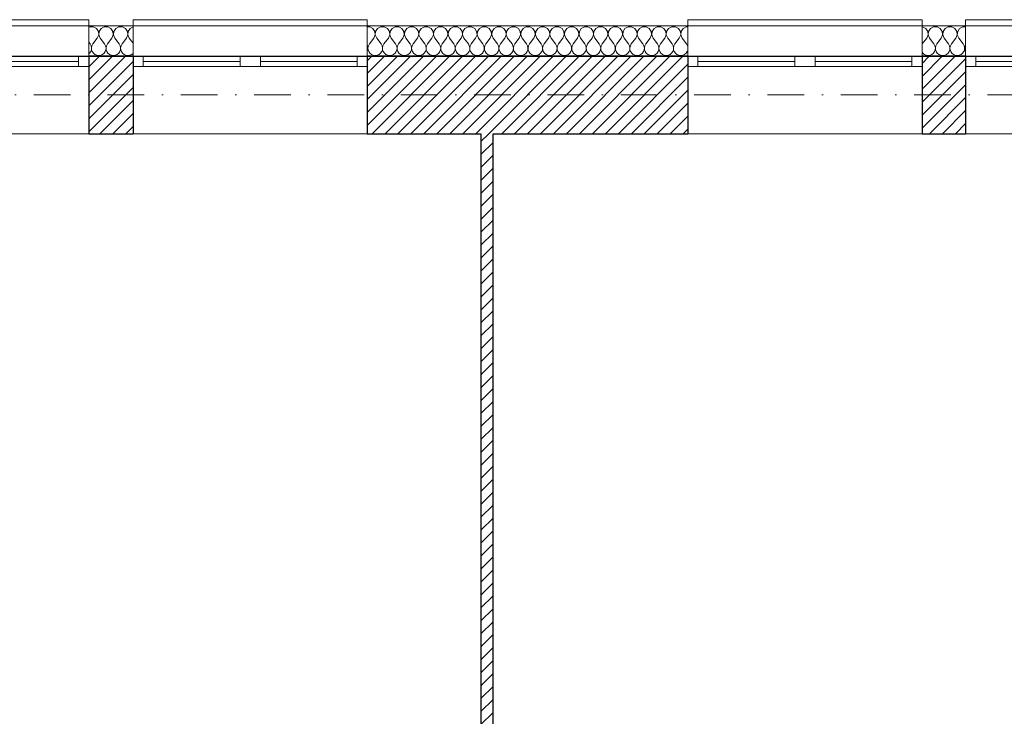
# Model space of a CAD drawing. Header units: millimetres. Extents: x 172139 to 266886, y 89525 to 138225.
# Tile 31 of 72: x 193683 to 198517, y 118283 to 121706. Entities that reach past the tile are written whole.
import ezdxf

# ---------------------------------------------------------------- set-up
doc = ezdxf.new("R2010")
doc.units = ezdxf.units.MM
doc.header["$MEASUREMENT"] = 0
doc.linetypes.add('Kropki i Kreski', pattern=[360, 180, -90, 0, -90])
for name, color, linetype in [('Konstrukcja - Siatki mod', 7, 'Continuous'), ('KR_INW', 7, 'Continuous'), ('NAPIS_SODON', 7, 'Continuous')]:
    doc.layers.add(name, color=color, linetype=linetype)
doc.layers.add('Konstrukcja - Siatki mod_Nr_pióra__48', color=7, linetype='Continuous', lineweight=15, true_color=0xa80f02)
doc.layers.add('KR_INW_Nr_pióra__102', color=7, linetype='Continuous', lineweight=5, true_color=0xcccccc)
for name, color, linetype, lineweight in [('KR_INW_Nr_pióra__101', 252, 'Continuous', 5), ('KR_INW_Nr_pióra__27', 7, 'Continuous', 25), ('KR_INW_Nr_pióra__47', 7, 'Continuous', 15), ('NAPIS_SODON_Nr_pióra__1', 7, 'Continuous', 13), ('Okna ArchiCADa_Nr_pióra__1', 7, 'Continuous', 13)]:
    doc.layers.add(name, color=color, linetype=linetype, lineweight=lineweight)
pattern_1 = [(45, (0, 0), (-31.819804, 31.819804), [])]

# ---------------------------------------------------------------- blocks, each defined once
blk = doc.blocks.new('Strop_1', base_point=(179225, 121523.3))
at = {"layer": 'NAPIS_SODON_Nr_pióra__1', "linetype": 'Continuous', "flags": 128}
blk.add_lwpolyline([(179225, 121523.3), (179225.9, 107003.8), (250898.3, 107008.3), (250897.4, 121527.8)], close=True, dxfattribs=at)
blk = doc.blocks.new('*X94')
at = {"layer": 'KR_INW_Nr_pióra__102', "linetype": 'Continuous'}
for p, q in [((194027, 121670.9), (194022.4, 121668.5)), ((194044.4, 121670.9), (194027, 121670.9)), ((194059.7, 121662.7), (194044.4, 121670.9)), ((194069.4, 121648.2), (194059.7, 121662.7)), ((194083.1, 121662.7), (194073.5, 121648.2)), ((194098.4, 121670.9), (194083.1, 121662.7)), ((194115.8, 121670.9), (194098.4, 121670.9)), ((194131.2, 121662.7), (194115.8, 121670.9)), ((194140.8, 121648.2), (194131.2, 121662.7)), ((194154.5, 121662.7), (194144.9, 121648.2)), ((194169.9, 121670.9), (194154.5, 121662.7)), ((194187.3, 121670.9), (194169.9, 121670.9)), ((194202.6, 121662.7), (194187.3, 121670.9)), ((194212.2, 121648.2), (194202.6, 121662.7)), ((194226, 121662.7), (194216.3, 121648.2)), ((194239.8, 121670.1), (194226, 121662.7)), ((194064.3, 121614.9), (194042.9, 121586.3)), ((194064.3, 121614.9), (194071, 121630.9)), ((194071, 121630.9), (194069.4, 121648.2)), ((194073.5, 121648.2), (194071.8, 121630.9)), ((194071.8, 121630.9), (194078.6, 121614.9)), ((194078.6, 121614.9), (194100, 121586.3)), ((194135.7, 121614.9), (194114.3, 121586.3)), ((194135.7, 121614.9), (194142.4, 121630.9)), ((194142.4, 121630.9), (194140.8, 121648.2)), ((194144.9, 121648.2), (194143.3, 121630.9)), ((194143.3, 121630.9), (194150, 121614.9)), ((194150, 121614.9), (194171.4, 121586.3)), ((194207.1, 121614.9), (194185.7, 121586.3)), ((194207.1, 121614.9), (194213.9, 121630.9)), ((194213.9, 121630.9), (194212.2, 121648.2)), ((194216.3, 121648.2), (194214.7, 121630.9)), ((194214.7, 121630.9), (194221.4, 121614.9)), ((194221.4, 121614.9), (194239.8, 121590.4)), ((194022.4, 121594.5), (194028.6, 121586.3)), ((194033.3, 121577.7), (194028.6, 121586.3)), ((194035.6, 121568.1), (194033.3, 121577.7)), ((194035.1, 121558.2), (194035.6, 121568.1)), ((194038.1, 121577.7), (194035.9, 121568.1)), ((194035.9, 121568.1), (194036.3, 121558.2)), ((194042.9, 121586.3), (194038.1, 121577.7)), ((194104.8, 121577.7), (194100, 121586.3)), ((194107, 121568.1), (194104.8, 121577.7)), ((194106.5, 121558.2), (194107, 121568.1)), ((194109.5, 121577.7), (194107.3, 121568.1)), ((194107.3, 121568.1), (194107.8, 121558.2)), ((194114.3, 121586.3), (194109.5, 121577.7)), ((194176.2, 121577.7), (194171.4, 121586.3)), ((194178.4, 121568.1), (194176.2, 121577.7)), ((194177.9, 121558.2), (194178.4, 121568.1)), ((194180.9, 121577.7), (194178.7, 121568.1)), ((194178.7, 121568.1), (194179.2, 121558.2)), ((194185.7, 121586.3), (194180.9, 121577.7)), ((194022.4, 121537.5), (194026.4, 121540.8)), ((194026.4, 121540.8), (194031.9, 121548.9)), ((194031.9, 121548.9), (194035.1, 121558.2)), ((194036.3, 121558.2), (194039.5, 121548.9)), ((194039.5, 121548.9), (194045.1, 121540.8)), ((194045.1, 121540.8), (194052.7, 121534.5)), ((194052.7, 121534.5), (194061.7, 121530.5)), ((194061.7, 121530.5), (194071.4, 121529.2)), ((194071.4, 121529.2), (194081.2, 121530.5)), ((194081.2, 121530.5), (194090.2, 121534.5)), ((194090.2, 121534.5), (194097.8, 121540.8)), ((194097.8, 121540.8), (194103.4, 121548.9)), ((194103.4, 121548.9), (194106.5, 121558.2)), ((194107.8, 121558.2), (194110.9, 121548.9)), ((194110.9, 121548.9), (194116.5, 121540.8)), ((194116.5, 121540.8), (194124.1, 121534.5)), ((194124.1, 121534.5), (194133.1, 121530.5)), ((194133.1, 121530.5), (194142.9, 121529.2)), ((194142.9, 121529.2), (194152.6, 121530.5)), ((194152.6, 121530.5), (194161.6, 121534.5)), ((194161.6, 121534.5), (194169.2, 121540.8)), ((194169.2, 121540.8), (194174.8, 121548.9)), ((194174.8, 121548.9), (194177.9, 121558.2)), ((194179.2, 121558.2), (194182.3, 121548.9)), ((194182.3, 121548.9), (194187.9, 121540.8)), ((194187.9, 121540.8), (194195.5, 121534.5)), ((194195.5, 121534.5), (194204.5, 121530.5)), ((194204.5, 121530.5), (194214.3, 121529.2)), ((194214.3, 121529.2), (194224, 121530.5)), ((194224, 121530.5), (194233.1, 121534.5)), ((194233.1, 121534.5), (194239.8, 121540.1))]:
    blk.add_line(p, q, dxfattribs=at)
blk = doc.blocks.new('*X95')
at = {"layer": 'KR_INW_Nr_pióra__102', "linetype": 'Continuous'}
for p, q in [((195401.6, 121670.9), (195389.8, 121670.9)), ((195416.9, 121662.7), (195401.6, 121670.9)), ((195426.5, 121648.2), (195416.9, 121662.7)), ((195440.3, 121662.7), (195430.6, 121648.2)), ((195455.6, 121670.9), (195440.3, 121662.7)), ((195473, 121670.9), (195455.6, 121670.9)), ((195488.3, 121662.7), (195473, 121670.9)), ((195497.9, 121648.2), (195488.3, 121662.7)), ((195511.7, 121662.7), (195502.1, 121648.2)), ((195527, 121670.9), (195511.7, 121662.7)), ((195544.4, 121670.9), (195527, 121670.9)), ((195559.7, 121662.7), (195544.4, 121670.9)), ((195569.4, 121648.2), (195559.7, 121662.7)), ((195583.1, 121662.7), (195573.5, 121648.2)), ((195598.4, 121670.9), (195583.1, 121662.7)), ((195615.8, 121670.9), (195598.4, 121670.9)), ((195631.2, 121662.7), (195615.8, 121670.9)), ((195640.8, 121648.2), (195631.2, 121662.7)), ((195654.5, 121662.7), (195644.9, 121648.2)), ((195669.9, 121670.9), (195654.5, 121662.7)), ((195687.3, 121670.9), (195669.9, 121670.9)), ((195702.6, 121662.7), (195687.3, 121670.9)), ((195712.2, 121648.2), (195702.6, 121662.7)), ((195726, 121662.7), (195716.3, 121648.2)), ((195741.3, 121670.9), (195726, 121662.7)), ((195758.7, 121670.9), (195741.3, 121670.9)), ((195774, 121662.7), (195758.7, 121670.9)), ((195783.7, 121648.2), (195774, 121662.7)), ((195797.4, 121662.7), (195787.8, 121648.2)), ((195812.7, 121670.9), (195797.4, 121662.7)), ((195830.1, 121670.9), (195812.7, 121670.9)), ((195845.5, 121662.7), (195830.1, 121670.9)), ((195855.1, 121648.2), (195845.5, 121662.7)), ((195868.8, 121662.7), (195859.2, 121648.2)), ((195884.2, 121670.9), (195868.8, 121662.7)), ((195901.6, 121670.9), (195884.2, 121670.9)), ((195916.9, 121662.7), (195901.6, 121670.9)), ((195926.5, 121648.2), (195916.9, 121662.7)), ((195940.3, 121662.7), (195930.6, 121648.2)), ((195955.6, 121670.9), (195940.3, 121662.7)), ((195973, 121670.9), (195955.6, 121670.9)), ((195988.3, 121662.7), (195973, 121670.9)), ((195997.9, 121648.2), (195988.3, 121662.7)), ((196011.7, 121662.7), (196002.1, 121648.2)), ((196027, 121670.9), (196011.7, 121662.7)), ((196044.4, 121670.9), (196027, 121670.9)), ((196059.7, 121662.7), (196044.4, 121670.9)), ((196069.4, 121648.2), (196059.7, 121662.7)), ((196083.1, 121662.7), (196073.5, 121648.2)), ((196098.4, 121670.9), (196083.1, 121662.7)), ((196115.8, 121670.9), (196098.4, 121670.9)), ((196131.2, 121662.7), (196115.8, 121670.9)), ((196140.8, 121648.2), (196131.2, 121662.7)), ((196154.5, 121662.7), (196144.9, 121648.2)), ((196169.9, 121670.9), (196154.5, 121662.7)), ((196187.3, 121670.9), (196169.9, 121670.9)), ((196202.6, 121662.7), (196187.3, 121670.9)), ((196212.2, 121648.2), (196202.6, 121662.7)), ((196226, 121662.7), (196216.3, 121648.2)), ((196241.3, 121670.9), (196226, 121662.7)), ((196258.7, 121670.9), (196241.3, 121670.9)), ((196274, 121662.7), (196258.7, 121670.9)), ((196283.7, 121648.2), (196274, 121662.7)), ((196297.4, 121662.7), (196287.8, 121648.2)), ((196312.7, 121670.9), (196297.4, 121662.7)), ((196330.1, 121670.9), (196312.7, 121670.9)), ((196345.5, 121662.7), (196330.1, 121670.9)), ((196355.1, 121648.2), (196345.5, 121662.7)), ((196368.8, 121662.7), (196359.2, 121648.2)), ((196384.2, 121670.9), (196368.8, 121662.7)), ((196401.6, 121670.9), (196384.2, 121670.9)), ((196416.9, 121662.7), (196401.6, 121670.9)), ((196426.5, 121648.2), (196416.9, 121662.7)), ((196440.3, 121662.7), (196430.6, 121648.2)), ((196455.6, 121670.9), (196440.3, 121662.7)), ((196473, 121670.9), (196455.6, 121670.9)), ((196488.3, 121662.7), (196473, 121670.9)), ((196497.9, 121648.2), (196488.3, 121662.7)), ((196511.7, 121662.7), (196502.1, 121648.2)), ((196527, 121670.9), (196511.7, 121662.7)), ((196544.4, 121670.9), (196527, 121670.9)), ((196559.7, 121662.7), (196544.4, 121670.9)), ((196569.4, 121648.2), (196559.7, 121662.7)), ((196583.1, 121662.7), (196573.5, 121648.2)), ((196598.4, 121670.9), (196583.1, 121662.7)), ((196615.8, 121670.9), (196598.4, 121670.9)), ((196631.2, 121662.7), (196615.8, 121670.9)), ((196640.8, 121648.2), (196631.2, 121662.7)), ((196654.5, 121662.7), (196644.9, 121648.2)), ((196669.9, 121670.9), (196654.5, 121662.7)), ((196687.3, 121670.9), (196669.9, 121670.9)), ((196702.6, 121662.7), (196687.3, 121670.9)), ((196712.2, 121648.2), (196702.6, 121662.7)), ((196726, 121662.7), (196716.3, 121648.2)), ((196741.3, 121670.9), (196726, 121662.7)), ((196758.7, 121670.9), (196741.3, 121670.9)), ((196774, 121662.7), (196758.7, 121670.9)), ((196783.7, 121648.2), (196774, 121662.7)), ((196797.4, 121662.7), (196787.8, 121648.2)), ((196812.7, 121670.9), (196797.4, 121662.7)), ((196830.1, 121670.9), (196812.7, 121670.9)), ((196845.5, 121662.7), (196830.1, 121670.9)), ((196855.1, 121648.2), (196845.5, 121662.7)), ((196868.8, 121662.7), (196859.2, 121648.2)), ((196884.2, 121670.9), (196868.8, 121662.7)), ((196901.6, 121670.9), (196884.2, 121670.9)), ((196916.9, 121662.7), (196901.6, 121670.9)), ((196926.5, 121648.2), (196916.9, 121662.7)), ((196940.3, 121662.7), (196930.6, 121648.2)), ((196955.6, 121670.9), (196940.3, 121662.7)), ((196962.9, 121670.9), (196955.6, 121670.9)), ((195421.4, 121614.9), (195400, 121586.3)), ((195421.4, 121614.9), (195428.2, 121630.9)), ((195428.2, 121630.9), (195426.5, 121648.2)), ((195430.6, 121648.2), (195429, 121630.9)), ((195429, 121630.9), (195435.7, 121614.9)), ((195435.7, 121614.9), (195457.1, 121586.3)), ((195492.9, 121614.9), (195471.4, 121586.3)), ((195492.9, 121614.9), (195499.6, 121630.9)), ((195499.6, 121630.9), (195497.9, 121648.2)), ((195502.1, 121648.2), (195500.4, 121630.9)), ((195500.4, 121630.9), (195507.1, 121614.9)), ((195507.1, 121614.9), (195528.6, 121586.3)), ((195564.3, 121614.9), (195542.9, 121586.3)), ((195564.3, 121614.9), (195571, 121630.9)), ((195571, 121630.9), (195569.4, 121648.2)), ((195573.5, 121648.2), (195571.8, 121630.9)), ((195571.8, 121630.9), (195578.6, 121614.9)), ((195578.6, 121614.9), (195600, 121586.3)), ((195635.7, 121614.9), (195614.3, 121586.3)), ((195635.7, 121614.9), (195642.4, 121630.9)), ((195642.4, 121630.9), (195640.8, 121648.2)), ((195644.9, 121648.2), (195643.3, 121630.9)), ((195643.3, 121630.9), (195650, 121614.9)), ((195650, 121614.9), (195671.4, 121586.3)), ((195707.1, 121614.9), (195685.7, 121586.3)), ((195707.1, 121614.9), (195713.9, 121630.9)), ((195713.9, 121630.9), (195712.2, 121648.2)), ((195716.3, 121648.2), (195714.7, 121630.9)), ((195714.7, 121630.9), (195721.4, 121614.9)), ((195721.4, 121614.9), (195742.9, 121586.3)), ((195778.6, 121614.9), (195757.1, 121586.3)), ((195778.6, 121614.9), (195785.3, 121630.9)), ((195785.3, 121630.9), (195783.7, 121648.2)), ((195787.8, 121648.2), (195786.1, 121630.9)), ((195786.1, 121630.9), (195792.9, 121614.9)), ((195792.9, 121614.9), (195814.3, 121586.3)), ((195850, 121614.9), (195828.6, 121586.3)), ((195850, 121614.9), (195856.7, 121630.9)), ((195856.7, 121630.9), (195855.1, 121648.2)), ((195859.2, 121648.2), (195857.6, 121630.9)), ((195857.6, 121630.9), (195864.3, 121614.9)), ((195864.3, 121614.9), (195885.7, 121586.3)), ((195921.4, 121614.9), (195900, 121586.3)), ((195921.4, 121614.9), (195928.2, 121630.9)), ((195928.2, 121630.9), (195926.5, 121648.2)), ((195930.6, 121648.2), (195929, 121630.9)), ((195929, 121630.9), (195935.7, 121614.9)), ((195935.7, 121614.9), (195957.1, 121586.3)), ((195992.9, 121614.9), (195971.4, 121586.3)), ((195992.9, 121614.9), (195999.6, 121630.9)), ((195999.6, 121630.9), (195997.9, 121648.2)), ((196002.1, 121648.2), (196000.4, 121630.9)), ((196000.4, 121630.9), (196007.1, 121614.9)), ((196007.1, 121614.9), (196028.6, 121586.3)), ((196064.3, 121614.9), (196042.9, 121586.3)), ((196064.3, 121614.9), (196071, 121630.9)), ((196071, 121630.9), (196069.4, 121648.2)), ((196073.5, 121648.2), (196071.8, 121630.9)), ((196071.8, 121630.9), (196078.6, 121614.9)), ((196078.6, 121614.9), (196100, 121586.3)), ((196135.7, 121614.9), (196114.3, 121586.3)), ((196135.7, 121614.9), (196142.4, 121630.9)), ((196142.4, 121630.9), (196140.8, 121648.2)), ((196144.9, 121648.2), (196143.3, 121630.9)), ((196143.3, 121630.9), (196150, 121614.9)), ((196150, 121614.9), (196171.4, 121586.3)), ((196207.1, 121614.9), (196185.7, 121586.3)), ((196207.1, 121614.9), (196213.9, 121630.9)), ((196213.9, 121630.9), (196212.2, 121648.2)), ((196216.3, 121648.2), (196214.7, 121630.9)), ((196214.7, 121630.9), (196221.4, 121614.9)), ((196221.4, 121614.9), (196242.9, 121586.3)), ((196278.6, 121614.9), (196257.1, 121586.3)), ((196278.6, 121614.9), (196285.3, 121630.9)), ((196285.3, 121630.9), (196283.7, 121648.2)), ((196287.8, 121648.2), (196286.1, 121630.9)), ((196286.1, 121630.9), (196292.9, 121614.9)), ((196292.9, 121614.9), (196314.3, 121586.3)), ((196350, 121614.9), (196328.6, 121586.3)), ((196350, 121614.9), (196356.7, 121630.9)), ((196356.7, 121630.9), (196355.1, 121648.2)), ((196359.2, 121648.2), (196357.6, 121630.9)), ((196357.6, 121630.9), (196364.3, 121614.9)), ((196364.3, 121614.9), (196385.7, 121586.3)), ((196421.4, 121614.9), (196400, 121586.3)), ((196421.4, 121614.9), (196428.2, 121630.9)), ((196428.2, 121630.9), (196426.5, 121648.2)), ((196430.6, 121648.2), (196429, 121630.9)), ((196429, 121630.9), (196435.7, 121614.9)), ((196435.7, 121614.9), (196457.1, 121586.3)), ((196492.9, 121614.9), (196471.4, 121586.3)), ((196492.9, 121614.9), (196499.6, 121630.9)), ((196499.6, 121630.9), (196497.9, 121648.2)), ((196502.1, 121648.2), (196500.4, 121630.9)), ((196500.4, 121630.9), (196507.1, 121614.9)), ((196507.1, 121614.9), (196528.6, 121586.3)), ((196564.3, 121614.9), (196542.9, 121586.3)), ((196564.3, 121614.9), (196571, 121630.9)), ((196571, 121630.9), (196569.4, 121648.2)), ((196573.5, 121648.2), (196571.8, 121630.9)), ((196571.8, 121630.9), (196578.6, 121614.9)), ((196578.6, 121614.9), (196600, 121586.3)), ((196635.7, 121614.9), (196614.3, 121586.3)), ((196635.7, 121614.9), (196642.4, 121630.9)), ((196642.4, 121630.9), (196640.8, 121648.2)), ((196644.9, 121648.2), (196643.3, 121630.9)), ((196643.3, 121630.9), (196650, 121614.9)), ((196650, 121614.9), (196671.4, 121586.3)), ((196707.1, 121614.9), (196685.7, 121586.3)), ((196707.1, 121614.9), (196713.9, 121630.9)), ((196713.9, 121630.9), (196712.2, 121648.2)), ((196716.3, 121648.2), (196714.7, 121630.9)), ((196714.7, 121630.9), (196721.4, 121614.9)), ((196721.4, 121614.9), (196742.9, 121586.3)), ((196778.6, 121614.9), (196757.1, 121586.3)), ((196778.6, 121614.9), (196785.3, 121630.9)), ((196785.3, 121630.9), (196783.7, 121648.2)), ((196787.8, 121648.2), (196786.1, 121630.9)), ((196786.1, 121630.9), (196792.9, 121614.9)), ((196792.9, 121614.9), (196814.3, 121586.3)), ((196850, 121614.9), (196828.6, 121586.3)), ((196850, 121614.9), (196856.7, 121630.9)), ((196856.7, 121630.9), (196855.1, 121648.2)), ((196859.2, 121648.2), (196857.6, 121630.9)), ((196857.6, 121630.9), (196864.3, 121614.9)), ((196864.3, 121614.9), (196885.7, 121586.3)), ((196921.4, 121614.9), (196900, 121586.3)), ((196921.4, 121614.9), (196928.2, 121630.9)), ((196928.2, 121630.9), (196926.5, 121648.2)), ((196930.6, 121648.2), (196929, 121630.9)), ((196929, 121630.9), (196935.7, 121614.9)), ((196935.7, 121614.9), (196957.1, 121586.3)), ((195390.5, 121577.7), (195389.8, 121579)), ((195392.7, 121568.1), (195390.5, 121577.7)), ((195392.2, 121558.2), (195392.7, 121568.1)), ((195395.2, 121577.7), (195393, 121568.1)), ((195393, 121568.1), (195393.5, 121558.2)), ((195400, 121586.3), (195395.2, 121577.7)), ((195461.9, 121577.7), (195457.1, 121586.3)), ((195464.1, 121568.1), (195461.9, 121577.7)), ((195463.7, 121558.2), (195464.1, 121568.1)), ((195466.7, 121577.7), (195464.4, 121568.1)), ((195464.4, 121568.1), (195464.9, 121558.2)), ((195471.4, 121586.3), (195466.7, 121577.7)), ((195533.3, 121577.7), (195528.6, 121586.3)), ((195535.6, 121568.1), (195533.3, 121577.7)), ((195535.1, 121558.2), (195535.6, 121568.1)), ((195538.1, 121577.7), (195535.9, 121568.1)), ((195535.9, 121568.1), (195536.3, 121558.2)), ((195542.9, 121586.3), (195538.1, 121577.7)), ((195604.8, 121577.7), (195600, 121586.3)), ((195607, 121568.1), (195604.8, 121577.7)), ((195606.5, 121558.2), (195607, 121568.1)), ((195609.5, 121577.7), (195607.3, 121568.1)), ((195607.3, 121568.1), (195607.8, 121558.2)), ((195614.3, 121586.3), (195609.5, 121577.7)), ((195676.2, 121577.7), (195671.4, 121586.3)), ((195678.4, 121568.1), (195676.2, 121577.7)), ((195677.9, 121558.2), (195678.4, 121568.1)), ((195680.9, 121577.7), (195678.7, 121568.1)), ((195678.7, 121568.1), (195679.2, 121558.2)), ((195685.7, 121586.3), (195680.9, 121577.7)), ((195747.6, 121577.7), (195742.9, 121586.3)), ((195749.9, 121568.1), (195747.6, 121577.7)), ((195749.4, 121558.2), (195749.9, 121568.1)), ((195752.4, 121577.7), (195750.1, 121568.1)), ((195750.1, 121568.1), (195750.6, 121558.2)), ((195757.1, 121586.3), (195752.4, 121577.7)), ((195819.1, 121577.7), (195814.3, 121586.3)), ((195821.3, 121568.1), (195819.1, 121577.7)), ((195820.8, 121558.2), (195821.3, 121568.1)), ((195823.8, 121577.7), (195821.6, 121568.1)), ((195821.6, 121568.1), (195822.1, 121558.2)), ((195828.6, 121586.3), (195823.8, 121577.7)), ((195890.5, 121577.7), (195885.7, 121586.3)), ((195892.7, 121568.1), (195890.5, 121577.7)), ((195892.2, 121558.2), (195892.7, 121568.1)), ((195895.2, 121577.7), (195893, 121568.1)), ((195893, 121568.1), (195893.5, 121558.2)), ((195900, 121586.3), (195895.2, 121577.7)), ((195961.9, 121577.7), (195957.1, 121586.3)), ((195964.1, 121568.1), (195961.9, 121577.7)), ((195963.7, 121558.2), (195964.1, 121568.1)), ((195966.7, 121577.7), (195964.4, 121568.1)), ((195964.4, 121568.1), (195964.9, 121558.2)), ((195971.4, 121586.3), (195966.7, 121577.7)), ((196033.3, 121577.7), (196028.6, 121586.3)), ((196035.6, 121568.1), (196033.3, 121577.7)), ((196035.1, 121558.2), (196035.6, 121568.1)), ((196038.1, 121577.7), (196035.9, 121568.1)), ((196035.9, 121568.1), (196036.3, 121558.2)), ((196042.9, 121586.3), (196038.1, 121577.7)), ((196104.8, 121577.7), (196100, 121586.3)), ((196107, 121568.1), (196104.8, 121577.7)), ((196106.5, 121558.2), (196107, 121568.1)), ((196109.5, 121577.7), (196107.3, 121568.1)), ((196107.3, 121568.1), (196107.8, 121558.2)), ((196114.3, 121586.3), (196109.5, 121577.7)), ((196176.2, 121577.7), (196171.4, 121586.3)), ((196178.4, 121568.1), (196176.2, 121577.7)), ((196177.9, 121558.2), (196178.4, 121568.1)), ((196180.9, 121577.7), (196178.7, 121568.1)), ((196178.7, 121568.1), (196179.2, 121558.2)), ((196185.7, 121586.3), (196180.9, 121577.7)), ((196247.6, 121577.7), (196242.9, 121586.3)), ((196249.9, 121568.1), (196247.6, 121577.7)), ((196249.4, 121558.2), (196249.9, 121568.1)), ((196252.4, 121577.7), (196250.1, 121568.1)), ((196250.1, 121568.1), (196250.6, 121558.2)), ((196257.1, 121586.3), (196252.4, 121577.7)), ((196319.1, 121577.7), (196314.3, 121586.3)), ((196321.3, 121568.1), (196319.1, 121577.7)), ((196320.8, 121558.2), (196321.3, 121568.1)), ((196323.8, 121577.7), (196321.6, 121568.1)), ((196321.6, 121568.1), (196322.1, 121558.2)), ((196328.6, 121586.3), (196323.8, 121577.7)), ((196390.5, 121577.7), (196385.7, 121586.3)), ((196392.7, 121568.1), (196390.5, 121577.7)), ((196392.2, 121558.2), (196392.7, 121568.1)), ((196395.2, 121577.7), (196393, 121568.1)), ((196393, 121568.1), (196393.5, 121558.2)), ((196400, 121586.3), (196395.2, 121577.7)), ((196461.9, 121577.7), (196457.1, 121586.3)), ((196464.1, 121568.1), (196461.9, 121577.7)), ((196463.7, 121558.2), (196464.1, 121568.1)), ((196466.7, 121577.7), (196464.4, 121568.1)), ((196464.4, 121568.1), (196464.9, 121558.2)), ((196471.4, 121586.3), (196466.7, 121577.7)), ((196533.3, 121577.7), (196528.6, 121586.3)), ((196535.6, 121568.1), (196533.3, 121577.7)), ((196535.1, 121558.2), (196535.6, 121568.1)), ((196538.1, 121577.7), (196535.9, 121568.1)), ((196535.9, 121568.1), (196536.3, 121558.2)), ((196542.9, 121586.3), (196538.1, 121577.7)), ((196604.8, 121577.7), (196600, 121586.3)), ((196607, 121568.1), (196604.8, 121577.7)), ((196606.5, 121558.2), (196607, 121568.1)), ((196609.5, 121577.7), (196607.3, 121568.1)), ((196607.3, 121568.1), (196607.8, 121558.2)), ((196614.3, 121586.3), (196609.5, 121577.7)), ((196676.2, 121577.7), (196671.4, 121586.3)), ((196678.4, 121568.1), (196676.2, 121577.7)), ((196677.9, 121558.2), (196678.4, 121568.1)), ((196680.9, 121577.7), (196678.7, 121568.1)), ((196678.7, 121568.1), (196679.2, 121558.2)), ((196685.7, 121586.3), (196680.9, 121577.7)), ((196747.6, 121577.7), (196742.9, 121586.3)), ((196749.9, 121568.1), (196747.6, 121577.7)), ((196749.4, 121558.2), (196749.9, 121568.1)), ((196752.4, 121577.7), (196750.1, 121568.1)), ((196750.1, 121568.1), (196750.6, 121558.2)), ((196757.1, 121586.3), (196752.4, 121577.7)), ((196819.1, 121577.7), (196814.3, 121586.3)), ((196821.3, 121568.1), (196819.1, 121577.7)), ((196820.8, 121558.2), (196821.3, 121568.1)), ((196823.8, 121577.7), (196821.6, 121568.1)), ((196821.6, 121568.1), (196822.1, 121558.2)), ((196828.6, 121586.3), (196823.8, 121577.7)), ((196890.5, 121577.7), (196885.7, 121586.3)), ((196892.7, 121568.1), (196890.5, 121577.7)), ((196892.2, 121558.2), (196892.7, 121568.1)), ((196895.2, 121577.7), (196893, 121568.1)), ((196893, 121568.1), (196893.5, 121558.2)), ((196900, 121586.3), (196895.2, 121577.7)), ((196961.9, 121577.7), (196957.1, 121586.3)), ((196962.9, 121573.4), (196961.9, 121577.7)), ((195389.8, 121550.9), (195392.2, 121558.2)), ((195393.5, 121558.2), (195396.6, 121548.9)), ((195396.6, 121548.9), (195402.2, 121540.8)), ((195402.2, 121540.8), (195409.8, 121534.5)), ((195409.8, 121534.5), (195418.8, 121530.5)), ((195418.8, 121530.5), (195428.6, 121529.2)), ((195428.6, 121529.2), (195438.3, 121530.5)), ((195438.3, 121530.5), (195447.3, 121534.5)), ((195447.3, 121534.5), (195454.9, 121540.8)), ((195454.9, 121540.8), (195460.5, 121548.9)), ((195460.5, 121548.9), (195463.7, 121558.2)), ((195464.9, 121558.2), (195468.1, 121548.9)), ((195468.1, 121548.9), (195473.6, 121540.8)), ((195473.6, 121540.8), (195481.2, 121534.5)), ((195481.2, 121534.5), (195490.2, 121530.5)), ((195490.2, 121530.5), (195500, 121529.2)), ((195500, 121529.2), (195509.8, 121530.5)), ((195509.8, 121530.5), (195518.8, 121534.5)), ((195518.8, 121534.5), (195526.4, 121540.8)), ((195526.4, 121540.8), (195531.9, 121548.9)), ((195531.9, 121548.9), (195535.1, 121558.2)), ((195536.3, 121558.2), (195539.5, 121548.9)), ((195539.5, 121548.9), (195545.1, 121540.8)), ((195545.1, 121540.8), (195552.7, 121534.5)), ((195552.7, 121534.5), (195561.7, 121530.5)), ((195561.7, 121530.5), (195571.4, 121529.2)), ((195571.4, 121529.2), (195581.2, 121530.5)), ((195581.2, 121530.5), (195590.2, 121534.5)), ((195590.2, 121534.5), (195597.8, 121540.8)), ((195597.8, 121540.8), (195603.4, 121548.9)), ((195603.4, 121548.9), (195606.5, 121558.2)), ((195607.8, 121558.2), (195610.9, 121548.9)), ((195610.9, 121548.9), (195616.5, 121540.8)), ((195616.5, 121540.8), (195624.1, 121534.5)), ((195624.1, 121534.5), (195633.1, 121530.5)), ((195633.1, 121530.5), (195642.9, 121529.2)), ((195642.9, 121529.2), (195652.6, 121530.5)), ((195652.6, 121530.5), (195661.6, 121534.5)), ((195661.6, 121534.5), (195669.2, 121540.8)), ((195669.2, 121540.8), (195674.8, 121548.9)), ((195674.8, 121548.9), (195677.9, 121558.2)), ((195679.2, 121558.2), (195682.3, 121548.9)), ((195682.3, 121548.9), (195687.9, 121540.8)), ((195687.9, 121540.8), (195695.5, 121534.5)), ((195695.5, 121534.5), (195704.5, 121530.5)), ((195704.5, 121530.5), (195714.3, 121529.2)), ((195714.3, 121529.2), (195724, 121530.5)), ((195724, 121530.5), (195733.1, 121534.5)), ((195733.1, 121534.5), (195740.6, 121540.8)), ((195740.6, 121540.8), (195746.2, 121548.9)), ((195746.2, 121548.9), (195749.4, 121558.2)), ((195750.6, 121558.2), (195753.8, 121548.9)), ((195753.8, 121548.9), (195759.4, 121540.8)), ((195759.4, 121540.8), (195766.9, 121534.5)), ((195766.9, 121534.5), (195776, 121530.5)), ((195776, 121530.5), (195785.7, 121529.2)), ((195785.7, 121529.2), (195795.5, 121530.5)), ((195795.5, 121530.5), (195804.5, 121534.5)), ((195804.5, 121534.5), (195812.1, 121540.8)), ((195812.1, 121540.8), (195817.7, 121548.9)), ((195817.7, 121548.9), (195820.8, 121558.2)), ((195822.1, 121558.2), (195825.2, 121548.9)), ((195825.2, 121548.9), (195830.8, 121540.8)), ((195830.8, 121540.8), (195838.4, 121534.5)), ((195838.4, 121534.5), (195847.4, 121530.5)), ((195847.4, 121530.5), (195857.1, 121529.2)), ((195857.1, 121529.2), (195866.9, 121530.5)), ((195866.9, 121530.5), (195875.9, 121534.5)), ((195875.9, 121534.5), (195883.5, 121540.8)), ((195883.5, 121540.8), (195889.1, 121548.9)), ((195889.1, 121548.9), (195892.2, 121558.2)), ((195893.5, 121558.2), (195896.6, 121548.9)), ((195896.6, 121548.9), (195902.2, 121540.8)), ((195902.2, 121540.8), (195909.8, 121534.5)), ((195909.8, 121534.5), (195918.8, 121530.5)), ((195918.8, 121530.5), (195928.6, 121529.2)), ((195928.6, 121529.2), (195938.3, 121530.5)), ((195938.3, 121530.5), (195947.3, 121534.5)), ((195947.3, 121534.5), (195954.9, 121540.8)), ((195954.9, 121540.8), (195960.5, 121548.9)), ((195960.5, 121548.9), (195963.7, 121558.2)), ((195964.9, 121558.2), (195968.1, 121548.9)), ((195968.1, 121548.9), (195973.6, 121540.8)), ((195973.6, 121540.8), (195981.2, 121534.5)), ((195981.2, 121534.5), (195990.2, 121530.5)), ((195990.2, 121530.5), (196000, 121529.2)), ((196000, 121529.2), (196009.8, 121530.5)), ((196009.8, 121530.5), (196018.8, 121534.5)), ((196018.8, 121534.5), (196026.4, 121540.8)), ((196026.4, 121540.8), (196031.9, 121548.9)), ((196031.9, 121548.9), (196035.1, 121558.2)), ((196036.3, 121558.2), (196039.5, 121548.9)), ((196039.5, 121548.9), (196045.1, 121540.8)), ((196045.1, 121540.8), (196052.7, 121534.5)), ((196052.7, 121534.5), (196061.7, 121530.5)), ((196061.7, 121530.5), (196071.4, 121529.2)), ((196071.4, 121529.2), (196081.2, 121530.5)), ((196081.2, 121530.5), (196090.2, 121534.5)), ((196090.2, 121534.5), (196097.8, 121540.8)), ((196097.8, 121540.8), (196103.4, 121548.9)), ((196103.4, 121548.9), (196106.5, 121558.2)), ((196107.8, 121558.2), (196110.9, 121548.9)), ((196110.9, 121548.9), (196116.5, 121540.8)), ((196116.5, 121540.8), (196124.1, 121534.5)), ((196124.1, 121534.5), (196133.1, 121530.5)), ((196133.1, 121530.5), (196142.9, 121529.2)), ((196142.9, 121529.2), (196152.6, 121530.5)), ((196152.6, 121530.5), (196161.6, 121534.5)), ((196161.6, 121534.5), (196169.2, 121540.8)), ((196169.2, 121540.8), (196174.8, 121548.9)), ((196174.8, 121548.9), (196177.9, 121558.2)), ((196179.2, 121558.2), (196182.3, 121548.9)), ((196182.3, 121548.9), (196187.9, 121540.8)), ((196187.9, 121540.8), (196195.5, 121534.5)), ((196195.5, 121534.5), (196204.5, 121530.5)), ((196204.5, 121530.5), (196214.3, 121529.2)), ((196214.3, 121529.2), (196224, 121530.5)), ((196224, 121530.5), (196233.1, 121534.5)), ((196233.1, 121534.5), (196240.6, 121540.8)), ((196240.6, 121540.8), (196246.2, 121548.9)), ((196246.2, 121548.9), (196249.4, 121558.2)), ((196250.6, 121558.2), (196253.8, 121548.9)), ((196253.8, 121548.9), (196259.4, 121540.8)), ((196259.4, 121540.8), (196266.9, 121534.5)), ((196266.9, 121534.5), (196276, 121530.5)), ((196276, 121530.5), (196285.7, 121529.2)), ((196285.7, 121529.2), (196295.5, 121530.5)), ((196295.5, 121530.5), (196304.5, 121534.5)), ((196304.5, 121534.5), (196312.1, 121540.8)), ((196312.1, 121540.8), (196317.7, 121548.9)), ((196317.7, 121548.9), (196320.8, 121558.2)), ((196322.1, 121558.2), (196325.2, 121548.9)), ((196325.2, 121548.9), (196330.8, 121540.8)), ((196330.8, 121540.8), (196338.4, 121534.5)), ((196338.4, 121534.5), (196347.4, 121530.5)), ((196347.4, 121530.5), (196357.1, 121529.2)), ((196357.1, 121529.2), (196366.9, 121530.5)), ((196366.9, 121530.5), (196375.9, 121534.5)), ((196375.9, 121534.5), (196383.5, 121540.8)), ((196383.5, 121540.8), (196389.1, 121548.9)), ((196389.1, 121548.9), (196392.2, 121558.2)), ((196393.5, 121558.2), (196396.6, 121548.9)), ((196396.6, 121548.9), (196402.2, 121540.8)), ((196402.2, 121540.8), (196409.8, 121534.5)), ((196409.8, 121534.5), (196418.8, 121530.5)), ((196418.8, 121530.5), (196428.6, 121529.2)), ((196428.6, 121529.2), (196438.3, 121530.5)), ((196438.3, 121530.5), (196447.3, 121534.5)), ((196447.3, 121534.5), (196454.9, 121540.8)), ((196454.9, 121540.8), (196460.5, 121548.9)), ((196460.5, 121548.9), (196463.7, 121558.2)), ((196464.9, 121558.2), (196468.1, 121548.9)), ((196468.1, 121548.9), (196473.6, 121540.8)), ((196473.6, 121540.8), (196481.2, 121534.5)), ((196481.2, 121534.5), (196490.2, 121530.5)), ((196490.2, 121530.5), (196500, 121529.2)), ((196500, 121529.2), (196509.8, 121530.5)), ((196509.8, 121530.5), (196518.8, 121534.5)), ((196518.8, 121534.5), (196526.4, 121540.8)), ((196526.4, 121540.8), (196531.9, 121548.9)), ((196531.9, 121548.9), (196535.1, 121558.2)), ((196536.3, 121558.2), (196539.5, 121548.9)), ((196539.5, 121548.9), (196545.1, 121540.8)), ((196545.1, 121540.8), (196552.7, 121534.5)), ((196552.7, 121534.5), (196561.7, 121530.5)), ((196561.7, 121530.5), (196571.4, 121529.2)), ((196571.4, 121529.2), (196581.2, 121530.5)), ((196581.2, 121530.5), (196590.2, 121534.5)), ((196590.2, 121534.5), (196597.8, 121540.8)), ((196597.8, 121540.8), (196603.4, 121548.9)), ((196603.4, 121548.9), (196606.5, 121558.2)), ((196607.8, 121558.2), (196610.9, 121548.9)), ((196610.9, 121548.9), (196616.5, 121540.8)), ((196616.5, 121540.8), (196624.1, 121534.5)), ((196624.1, 121534.5), (196633.1, 121530.5)), ((196633.1, 121530.5), (196642.9, 121529.2)), ((196642.9, 121529.2), (196652.6, 121530.5)), ((196652.6, 121530.5), (196661.6, 121534.5)), ((196661.6, 121534.5), (196669.2, 121540.8)), ((196669.2, 121540.8), (196674.8, 121548.9)), ((196674.8, 121548.9), (196677.9, 121558.2)), ((196679.2, 121558.2), (196682.3, 121548.9)), ((196682.3, 121548.9), (196687.9, 121540.8)), ((196687.9, 121540.8), (196695.5, 121534.5)), ((196695.5, 121534.5), (196704.5, 121530.5)), ((196704.5, 121530.5), (196714.3, 121529.2)), ((196714.3, 121529.2), (196724, 121530.5)), ((196724, 121530.5), (196733.1, 121534.5)), ((196733.1, 121534.5), (196740.6, 121540.8)), ((196740.6, 121540.8), (196746.2, 121548.9)), ((196746.2, 121548.9), (196749.4, 121558.2)), ((196750.6, 121558.2), (196753.8, 121548.9)), ((196753.8, 121548.9), (196759.4, 121540.8)), ((196759.4, 121540.8), (196766.9, 121534.5)), ((196766.9, 121534.5), (196776, 121530.5)), ((196776, 121530.5), (196785.7, 121529.2)), ((196785.7, 121529.2), (196795.5, 121530.5)), ((196795.5, 121530.5), (196804.5, 121534.5)), ((196804.5, 121534.5), (196812.1, 121540.8)), ((196812.1, 121540.8), (196817.7, 121548.9)), ((196817.7, 121548.9), (196820.8, 121558.2)), ((196822.1, 121558.2), (196825.2, 121548.9)), ((196825.2, 121548.9), (196830.8, 121540.8)), ((196830.8, 121540.8), (196838.4, 121534.5)), ((196838.4, 121534.5), (196847.4, 121530.5)), ((196847.4, 121530.5), (196857.1, 121529.2)), ((196857.1, 121529.2), (196866.9, 121530.5)), ((196866.9, 121530.5), (196875.9, 121534.5)), ((196875.9, 121534.5), (196883.5, 121540.8)), ((196883.5, 121540.8), (196889.1, 121548.9)), ((196889.1, 121548.9), (196892.2, 121558.2)), ((196893.5, 121558.2), (196896.6, 121548.9)), ((196896.6, 121548.9), (196902.2, 121540.8)), ((196902.2, 121540.8), (196909.8, 121534.5)), ((196909.8, 121534.5), (196918.8, 121530.5)), ((196918.8, 121530.5), (196928.6, 121529.2)), ((196928.6, 121529.2), (196938.3, 121530.5)), ((196938.3, 121530.5), (196947.3, 121534.5)), ((196947.3, 121534.5), (196954.9, 121540.8)), ((196954.9, 121540.8), (196960.5, 121548.9)), ((196960.5, 121548.9), (196962.9, 121556))]:
    blk.add_line(p, q, dxfattribs=at)
blk = doc.blocks.new('*X96')
at = {"layer": 'KR_INW_Nr_pióra__102', "linetype": 'Continuous'}
for p, q in [((198115.8, 121670.9), (198112.9, 121670.9)), ((198131.2, 121662.7), (198115.8, 121670.9)), ((198140.8, 121648.2), (198131.2, 121662.7)), ((198154.5, 121662.7), (198144.9, 121648.2)), ((198169.9, 121670.9), (198154.5, 121662.7)), ((198187.3, 121670.9), (198169.9, 121670.9)), ((198202.6, 121662.7), (198187.3, 121670.9)), ((198212.2, 121648.2), (198202.6, 121662.7)), ((198226, 121662.7), (198216.3, 121648.2)), ((198241.3, 121670.9), (198226, 121662.7)), ((198258.7, 121670.9), (198241.3, 121670.9)), ((198274, 121662.7), (198258.7, 121670.9)), ((198283.7, 121648.2), (198274, 121662.7)), ((198297.4, 121662.7), (198287.8, 121648.2)), ((198312.7, 121670.9), (198297.4, 121662.7)), ((198326.6, 121670.9), (198312.7, 121670.9)), ((198135.7, 121614.9), (198114.3, 121586.3)), ((198135.7, 121614.9), (198142.4, 121630.9)), ((198142.4, 121630.9), (198140.8, 121648.2)), ((198144.9, 121648.2), (198143.3, 121630.9)), ((198143.3, 121630.9), (198150, 121614.9)), ((198150, 121614.9), (198171.4, 121586.3)), ((198207.1, 121614.9), (198185.7, 121586.3)), ((198207.1, 121614.9), (198213.9, 121630.9)), ((198213.9, 121630.9), (198212.2, 121648.2)), ((198216.3, 121648.2), (198214.7, 121630.9)), ((198214.7, 121630.9), (198221.4, 121614.9)), ((198221.4, 121614.9), (198242.9, 121586.3)), ((198278.6, 121614.9), (198257.1, 121586.3)), ((198278.6, 121614.9), (198285.3, 121630.9)), ((198285.3, 121630.9), (198283.7, 121648.2)), ((198287.8, 121648.2), (198286.1, 121630.9)), ((198286.1, 121630.9), (198292.9, 121614.9)), ((198292.9, 121614.9), (198314.3, 121586.3)), ((198114.3, 121586.3), (198112.9, 121583.8)), ((198176.2, 121577.7), (198171.4, 121586.3)), ((198178.4, 121568.1), (198176.2, 121577.7)), ((198177.9, 121558.2), (198178.4, 121568.1)), ((198180.9, 121577.7), (198178.7, 121568.1)), ((198178.7, 121568.1), (198179.2, 121558.2)), ((198185.7, 121586.3), (198180.9, 121577.7)), ((198247.6, 121577.7), (198242.9, 121586.3)), ((198249.9, 121568.1), (198247.6, 121577.7)), ((198249.4, 121558.2), (198249.9, 121568.1)), ((198252.4, 121577.7), (198250.1, 121568.1)), ((198250.1, 121568.1), (198250.6, 121558.2)), ((198257.1, 121586.3), (198252.4, 121577.7)), ((198319.1, 121577.7), (198314.3, 121586.3)), ((198321.3, 121568.1), (198319.1, 121577.7)), ((198320.8, 121558.2), (198321.3, 121568.1)), ((198323.8, 121577.7), (198321.6, 121568.1)), ((198321.6, 121568.1), (198322.1, 121558.2)), ((198326.6, 121582.7), (198323.8, 121577.7)), ((198112.9, 121546), (198116.5, 121540.8)), ((198116.5, 121540.8), (198124.1, 121534.5)), ((198124.1, 121534.5), (198133.1, 121530.5)), ((198133.1, 121530.5), (198142.9, 121529.2)), ((198142.9, 121529.2), (198152.6, 121530.5)), ((198152.6, 121530.5), (198161.6, 121534.5)), ((198161.6, 121534.5), (198169.2, 121540.8)), ((198169.2, 121540.8), (198174.8, 121548.9)), ((198174.8, 121548.9), (198177.9, 121558.2)), ((198179.2, 121558.2), (198182.3, 121548.9)), ((198182.3, 121548.9), (198187.9, 121540.8)), ((198187.9, 121540.8), (198195.5, 121534.5)), ((198195.5, 121534.5), (198204.5, 121530.5)), ((198204.5, 121530.5), (198214.3, 121529.2)), ((198214.3, 121529.2), (198224, 121530.5)), ((198224, 121530.5), (198233.1, 121534.5)), ((198233.1, 121534.5), (198240.6, 121540.8)), ((198240.6, 121540.8), (198246.2, 121548.9)), ((198246.2, 121548.9), (198249.4, 121558.2)), ((198250.6, 121558.2), (198253.8, 121548.9)), ((198253.8, 121548.9), (198259.4, 121540.8)), ((198259.4, 121540.8), (198266.9, 121534.5)), ((198266.9, 121534.5), (198276, 121530.5)), ((198276, 121530.5), (198285.7, 121529.2)), ((198285.7, 121529.2), (198295.5, 121530.5)), ((198295.5, 121530.5), (198304.5, 121534.5)), ((198304.5, 121534.5), (198312.1, 121540.8)), ((198312.1, 121540.8), (198317.7, 121548.9)), ((198317.7, 121548.9), (198320.8, 121558.2)), ((198322.1, 121558.2), (198325.2, 121548.9)), ((198325.2, 121548.9), (198326.6, 121546.9))]:
    blk.add_line(p, q, dxfattribs=at)
blk = doc.blocks.new('Okno podwójne 19')
at = {"layer": 'Okna ArchiCADa_Nr_pióra__1', "linetype": 'Continuous'}
for p, q in [((-575, 330), (575, 330)), ((-575, 0), (-525, 0)), ((-575, -50), (-575, 0)), ((-525, 0), (-525, -50)), ((-525, 0), (-50, 0)), ((-50, -50), (-50, 0)), ((-50, 0), (0, 0)), ((0, 0), (50, 0)), ((50, 0), (50, -50)), ((50, 0), (525, 0)), ((525, -50), (525, 0)), ((525, 0), (575, 0)), ((575, -50), (575, 0)), ((-525, -25), (-50, -25)), ((50, -25), (525, -25)), ((-525, -50), (-575, -50)), ((-50, -50), (-525, -50)), ((0, -50), (-50, -50)), ((50, -50), (0, -50)), ((525, -50), (50, -50)), ((575, -50), (525, -50)), ((-575, -200), (575, -200)), ((-575, -200), (-575, -230)), ((-575, -230), (575, -230)), ((575, -230), (575, -200))]:
    blk.add_line(p, q, dxfattribs=at)
blk = doc.blocks.new('Ściana_1', base_point=(179075.1, 121675.6))
at = {"layer": 'KR_INW_Nr_pióra__101', "linetype": 'Continuous'}
h = blk.add_hatch(dxfattribs=at)
h.set_pattern_fill('Cegła_licówka', color=256, style=0, pattern_type=2)
h.set_pattern_definition(pattern_1)
h.paths.add_polyline_path([(194022.4, 121145.6), (194239.8, 121145.6), (194239.8, 121475.6), (194239.8, 121525.6), (194022.4, 121525.6), (194022.4, 121475.6)])
h = blk.add_hatch(dxfattribs=at)
h.set_pattern_fill('Cegła_licówka', color=256, style=0, pattern_type=2)
h.set_pattern_definition(pattern_1)
h.paths.add_polyline_path([(195389.8, 121145.6), (196962.9, 121145.6), (196962.9, 121475.6), (196962.9, 121525.6), (195389.8, 121525.6), (195389.8, 121475.6)])
h = blk.add_hatch(dxfattribs=at)
h.set_pattern_fill('Cegła_licówka', color=256, style=0, pattern_type=2)
h.set_pattern_definition(pattern_1)
h.paths.add_polyline_path([(198112.9, 121145.6), (198326.6, 121145.6), (198326.6, 121475.6), (198326.6, 121525.6), (198112.9, 121525.6), (198112.9, 121475.6)])
at = {"layer": 'KR_INW_Nr_pióra__27', "linetype": 'Continuous'}
for p, q in [((194239.8, 121525.6), (194022.4, 121525.6)), ((194022.4, 121525.6), (194022.4, 121475.6)), ((194239.8, 121525.6), (194239.8, 121475.6)), ((196962.9, 121525.6), (195389.8, 121525.6)), ((195389.8, 121525.6), (195389.8, 121475.6)), ((196962.9, 121525.6), (196962.9, 121475.6)), ((198326.6, 121525.6), (198112.9, 121525.6)), ((198112.9, 121525.6), (198112.9, 121475.6)), ((198326.6, 121525.6), (198326.6, 121475.6)), ((194022.4, 121475.6), (194022.4, 121145.6)), ((194239.8, 121475.6), (194239.8, 121145.6)), ((195389.8, 121475.6), (195389.8, 121145.6)), ((196962.9, 121475.6), (196962.9, 121145.6)), ((198112.9, 121475.6), (198112.9, 121145.6)), ((198326.6, 121475.6), (198326.6, 121145.6))]:
    blk.add_line(p, q, dxfattribs=at)
at = {"layer": 'KR_INW_Nr_pióra__27', "linetype": 'Continuous', "flags": 128}
for points in [[(194022.4, 121145.6), (194239.8, 121145.6)], [(195389.8, 121145.6), (195946.8, 121145.6)], [(196006.8, 121145.6), (196962.9, 121145.6)], [(198112.9, 121145.6), (198326.6, 121145.6)]]:
    blk.add_lwpolyline(points, dxfattribs=at)
at = {"layer": 'KR_INW_Nr_pióra__47', "linetype": 'Continuous'}
for p, q in [((194022.4, 121675.6), (194022.4, 121525.6)), ((194239.8, 121675.6), (194239.8, 121525.6)), ((195389.8, 121675.6), (195389.8, 121525.6)), ((196962.9, 121675.6), (196962.9, 121525.6)), ((198112.9, 121675.6), (198112.9, 121525.6)), ((198326.6, 121675.6), (198326.6, 121525.6))]:
    blk.add_line(p, q, dxfattribs=at)
at = {"layer": 'KR_INW_Nr_pióra__47', "linetype": 'Continuous', "flags": 128}
for points in [[(194239.8, 121675.6), (194022.4, 121675.6)], [(196962.9, 121675.6), (195389.8, 121675.6)], [(198326.6, 121675.6), (198112.9, 121675.6)]]:
    blk.add_lwpolyline(points, dxfattribs=at)
at = {"layer": 'KR_INW'}
for name in ['*X94', '*X95', '*X96']:
    blk.add_blockref(name, (0, 0), dxfattribs=at)
at = {"layer": 'Okna ArchiCADa_Nr_pióra__1', "linetype": 'Continuous', "xscale": -1, "zscale": 1000, "rotation": 180}
for p in [(193447.4, 121475.6), (194814.8, 121475.6), (197537.9, 121475.6), (198901.6, 121475.6)]:
    blk.add_blockref('Okno podwójne 19', p, dxfattribs=at)
blk = doc.blocks.new('Ściana_108', base_point=(195946.8, 121675.6))
at = {"layer": 'KR_INW_Nr_pióra__101', "linetype": 'Continuous'}
h = blk.add_hatch(dxfattribs=at)
h.set_pattern_fill('Cegła_licówka', color=256, style=0, pattern_type=2)
h.set_pattern_definition(pattern_1)
h.paths.add_polyline_path([(195946.8, 121145.6), (195946.8, 115599.1), (196006.8, 115599.1), (196006.8, 121145.6)])
at = {"layer": 'KR_INW_Nr_pióra__27', "linetype": 'Continuous', "flags": 128}
for points in [[(195946.8, 121145.6), (195946.8, 117363.7)], [(196006.8, 115599.1), (196006.8, 121145.6)], [(195946.8, 117303.7), (195946.8, 115599.1)]]:
    blk.add_lwpolyline(points, dxfattribs=at)
blk = doc.blocks.new('Standardowy znacznik siatki_10')
at = {"layer": 'Konstrukcja - Siatki mod_Nr_pióra__48', "linetype": 'Kropki i Kreski'}
blk.add_line((1000, 0), (72912, 0), dxfattribs=at)

msp = doc.modelspace()

# ---------------------------------------------------------------- block references
at = {"layer": 'Konstrukcja - Siatki mod', "color": 8, "linetype": 'Continuous', "lineweight": 13, "zscale": 1000}
msp.add_blockref('Standardowy znacznik siatki_10', (177989.3, 121335.6), dxfattribs=at)
at = {"layer": 'KR_INW'}
for name, p in [('Ściana_1', (179075.1, 121675.6)), ('Ściana_108', (195946.8, 121675.6))]:
    msp.add_blockref(name, p, dxfattribs=at)
at = {"layer": 'NAPIS_SODON', "linetype": 'Continuous'}
msp.add_blockref('Strop_1', (179225, 121523.3), dxfattribs=at)

doc.saveas('drawing.dxf')
